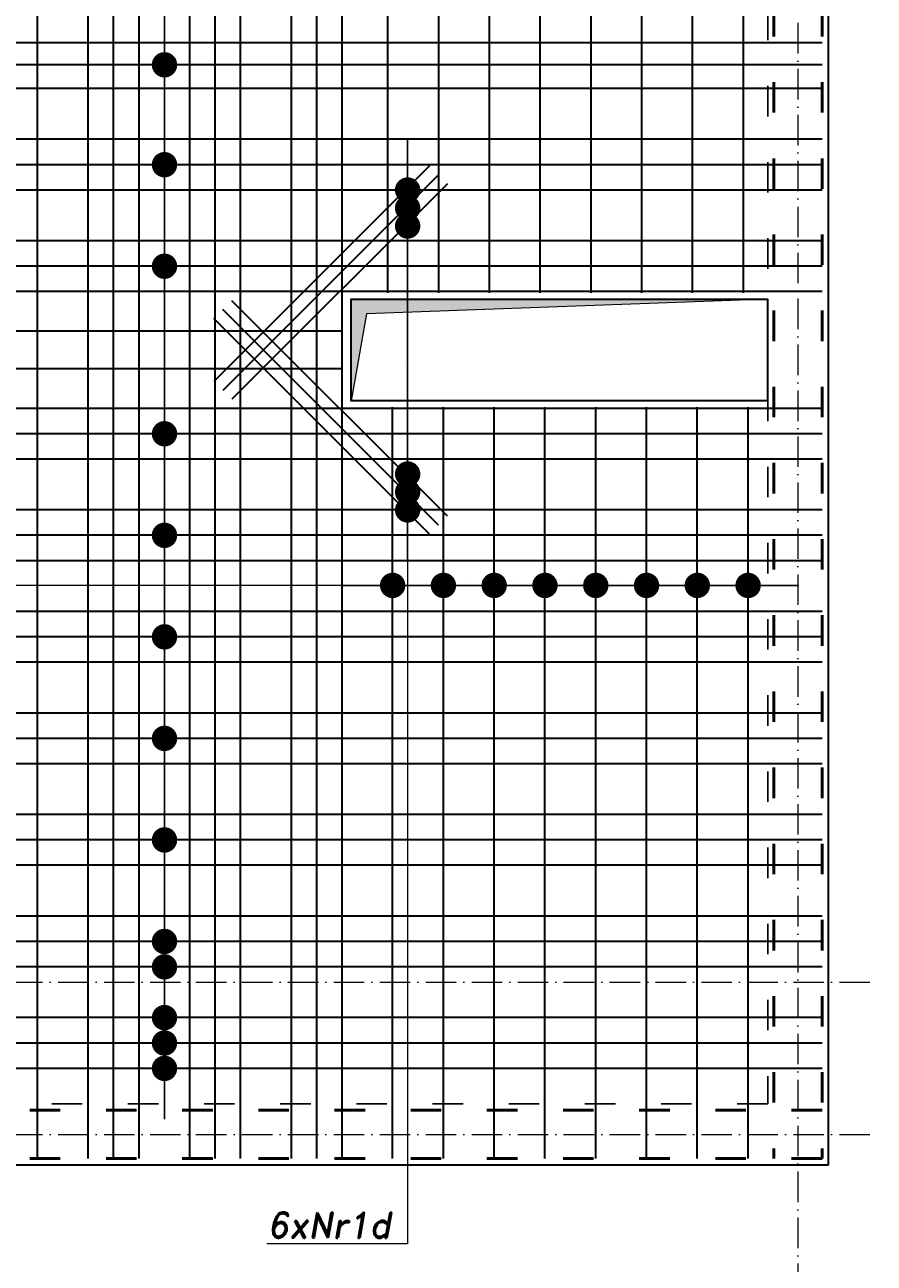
# Model space of a CAD drawing. Header units: millimetres. Extents: x 295948 to 312016, y 6878 to 18016.
# Tile 190 of 252: x 308106 to 308440, y 14013 to 14501. Entities that reach past the tile are written whole.
import ezdxf

# ---------------------------------------------------------------- set-up
doc = ezdxf.new("R2010")
doc.units = ezdxf.units.MM
doc.linetypes.add('ACAD_ISO03W100', pattern=[30, 12, -18])
doc.linetypes.add('ACAD_ISO10W100', pattern=[18, 12, -3, 0, -3])
for name, color, linetype, lineweight in [('konstrukcja', 3, 'Continuous', 35), ('konstrukcja wymiary', 1, 'Continuous', 13), ('opisy', 2, 'Continuous', 18), ('osie', 5, 'ACAD_ISO10W100', 13), ('zbrojenie', 4, 'Continuous', 50), ('zbrojenie płyty', 141, 'Continuous', 35)]:
    doc.layers.add(name, color=color, linetype=linetype, lineweight=lineweight)
doc.layers.add('przerywane', color=6, linetype='ACAD_ISO03W100')
doc.styles.add('KONSTRUKCJA', font='romand.shx', dxfattribs={"oblique": 10})
doc.styles.get("Standard").update_dxf_attribs({"font": 'romand.shx', "oblique": 10})
doc.dimstyles.new('150', dxfattribs={"dimtxt": 10, "dimasz": 7, "dimexe": 1.25, "dimexo": 0.625, "dimgap": 3, "dimtad": 1, "dimdec": 0, "dimrnd": 0.5, "dimtxsty": 'KONSTRUKCJA', "dimblk": 'ARCHTICK', "dimcen": 2.5, "dimadec": 0, "dimazin": 0, "dimtfac": 1, "dimtdec": 0, "dimtix": 1, "dimtmove": 0, "dimatfit": 3, "dimfxl": 4, "dimfxlon": 1, "dimarcsym": 0})
doc.dimstyles.new('kropki', dxfattribs={"dimtxt": 0.001, "dimasz": 10, "dimexe": 1.25, "dimexo": 0.625, "dimgap": 1, "dimtad": 1, "dimtxsty": 'Standard', "dimblk": 'DOT', "dimcen": 2.5, "dimadec": 0, "dimazin": 0, "dimtfac": 1, "dimtmove": 0, "dimatfit": 3, "dimfxl": 1, "dimfxlon": 1, "dimarcsym": 0})

# ---------------------------------------------------------------- blocks, each defined once
blk = doc.blocks.new('_ArchTick')
at = {"color": 0, "linetype": 'ByBlock', "lineweight": 13, "const_width": 0.15}
blk.add_lwpolyline([(-0.5, -0.5), (0.5, 0.5)], dxfattribs=at)
blk = doc.blocks.new('*D898')
at = {"layer": 'Defpoints', "color": 0, "transparency": 16777216}
for p in [(308398.44, 15501.22), (308234.44, 14393.22), (308398.44, 14393.22)]:
    blk.add_point(p, dxfattribs=at)
at = {"layer": 'konstrukcja wymiary', "color": 0, "lineweight": -2, "transparency": 16777216}
for p, q in [((308234.44, 15497.22), (308234.44, 15502.47)), ((308234.44, 15501.22), (308398.44, 15501.22)), ((308398.44, 15497.22), (308398.44, 15502.47))]:
    blk.add_line(p, q, dxfattribs=at)
at = {"layer": 'konstrukcja wymiary', "color": 0, "lineweight": -2, "transparency": 16777216, "xscale": 7, "yscale": 7, "zscale": 7, "rotation": 180}
blk.add_blockref('_ArchTick', (308234.44, 15501.22), dxfattribs=at)
at = {"layer": 'konstrukcja wymiary', "color": 0, "lineweight": -2, "transparency": 16777216, "xscale": 7, "yscale": 7, "zscale": 7}
blk.add_blockref('_ArchTick', (308398.44, 15501.22), dxfattribs=at)
at = {"layer": 'konstrukcja wymiary', "color": 0, "transparency": 16777216, "insert": (308316.44, 15509.22), "char_height": 10, "attachment_point": 5, "style": 'KONSTRUKCJA'}
blk.add_mtext('164', dxfattribs=at)
blk = doc.blocks.new('*D899')
at = {"layer": 'Defpoints', "color": 0, "transparency": 16777216}
for p in [(308422.44, 15501.22), (308422.44, 15291.22), (308398.44, 14393.22)]:
    blk.add_point(p, dxfattribs=at)
at = {"layer": 'konstrukcja wymiary', "color": 0, "lineweight": -2, "transparency": 16777216}
for p, q in [((308398.44, 15497.22), (308398.44, 15502.47)), ((308398.44, 15501.22), (308422.44, 15501.22)), ((308422.44, 15497.22), (308422.44, 15502.47))]:
    blk.add_line(p, q, dxfattribs=at)
at = {"layer": 'konstrukcja wymiary', "color": 0, "lineweight": -2, "transparency": 16777216, "xscale": 7, "yscale": 7, "zscale": 7, "rotation": 180}
blk.add_blockref('_ArchTick', (308398.44, 15501.22), dxfattribs=at)
at = {"layer": 'konstrukcja wymiary', "color": 0, "lineweight": -2, "transparency": 16777216, "xscale": 7, "yscale": 7, "zscale": 7}
blk.add_blockref('_ArchTick', (308422.44, 15501.22), dxfattribs=at)
at = {"layer": 'konstrukcja wymiary', "color": 0, "transparency": 16777216, "insert": (308410.44, 15509.22), "char_height": 10, "attachment_point": 5, "style": 'KONSTRUKCJA'}
blk.add_mtext('24', dxfattribs=at)
blk = doc.blocks.new('*D885')
at = {"layer": 'Defpoints', "color": 0, "transparency": 16777216}
for p in [(307778.44, 14112.22), (308422.44, 14052.22), (308422.44, 13992.22)]:
    blk.add_point(p, dxfattribs=at)
at = {"layer": 'konstrukcja wymiary', "color": 0, "lineweight": -2, "transparency": 16777216}
for p, q in [((307778.44, 13996.22), (307778.44, 13990.97)), ((308422.44, 13996.22), (308422.44, 13990.97)), ((307778.44, 13992.22), (308422.44, 13992.22))]:
    blk.add_line(p, q, dxfattribs=at)
at = {"layer": 'konstrukcja wymiary', "color": 0, "lineweight": -2, "transparency": 16777216, "xscale": 7, "yscale": 7, "zscale": 7, "rotation": 180}
blk.add_blockref('_ArchTick', (307778.44, 13992.22), dxfattribs=at)
at = {"layer": 'konstrukcja wymiary', "color": 0, "lineweight": -2, "transparency": 16777216, "xscale": 7, "yscale": 7, "zscale": 7}
blk.add_blockref('_ArchTick', (308422.44, 13992.22), dxfattribs=at)
at = {"layer": 'konstrukcja wymiary', "color": 0, "transparency": 16777216, "insert": (308100.44, 14000.22), "char_height": 10, "attachment_point": 5, "style": 'KONSTRUKCJA'}
blk.add_mtext('644', dxfattribs=at)
blk = doc.blocks.new('_Dot')
at = {"color": 0, "linetype": 'ByBlock', "lineweight": -2}
blk.add_line((-0.5, 0), (-1, 0), dxfattribs=at)
at = {"color": 0, "linetype": 'ByBlock', "const_width": 0.5}
blk.add_lwpolyline([(-0.25, 0, 1), (0.25, 0, 1)], format="xyb", close=True, dxfattribs=at)
blk = doc.blocks.new('*D1037')
at = {"layer": 'Defpoints', "color": 0, "transparency": 16777216}
for p in [(308150.94, 14533.96), (308150.94, 14485.57), (308160.97, 14485.57)]:
    blk.add_point(p, dxfattribs=at)
at = {"layer": 'konstrukcja wymiary', "color": 0, "lineweight": -2, "transparency": 16777216}
for p, q in [((308159.97, 14533.96), (308162.22, 14533.96)), ((308160.97, 14523.96), (308160.97, 14495.57)), ((308159.97, 14485.57), (308162.22, 14485.57))]:
    blk.add_line(p, q, dxfattribs=at)
at = {"layer": 'konstrukcja wymiary', "color": 0, "lineweight": -2, "transparency": 16777216, "xscale": 10, "yscale": 10, "zscale": 10}
for p, rotation in [((308160.97, 14533.96), 90), ((308160.97, 14485.57), 270)]:
    blk.add_blockref('_Dot', p, dxfattribs=dict(at, rotation=rotation))
at = {"layer": 'konstrukcja wymiary', "color": 0, "transparency": 16777216, "insert": (308159.97, 14509.77), "char_height": 0.001, "attachment_point": 5, "rotation": 90}
blk.add_mtext('48,39', dxfattribs=at)
blk = doc.blocks.new('*D1038')
at = {"layer": 'Defpoints', "color": 0, "transparency": 16777216}
for p in [(308150.94, 14485.57), (308150.94, 14446.22), (308160.97, 14446.22)]:
    blk.add_point(p, dxfattribs=at)
at = {"layer": 'konstrukcja wymiary', "color": 0, "lineweight": -2, "transparency": 16777216}
for p, q in [((308159.97, 14485.57), (308162.22, 14485.57)), ((308160.97, 14475.57), (308160.97, 14456.22)), ((308159.97, 14446.22), (308162.22, 14446.22))]:
    blk.add_line(p, q, dxfattribs=at)
at = {"layer": 'konstrukcja wymiary', "color": 0, "lineweight": -2, "transparency": 16777216, "xscale": 10, "yscale": 10, "zscale": 10}
for p, rotation in [((308160.97, 14485.57), 90), ((308160.97, 14446.22), 270)]:
    blk.add_blockref('_Dot', p, dxfattribs=dict(at, rotation=rotation))
at = {"layer": 'konstrukcja wymiary', "color": 0, "transparency": 16777216, "insert": (308159.97, 14465.9), "char_height": 0.001, "attachment_point": 5, "rotation": 90}
blk.add_mtext('39,35', dxfattribs=at)
blk = doc.blocks.new('*D1026')
at = {"layer": 'Defpoints', "color": 0, "transparency": 16777216}
for p in [(308150.94, 14446.22), (308150.94, 14406.22), (308160.97, 14406.22)]:
    blk.add_point(p, dxfattribs=at)
at = {"layer": 'konstrukcja wymiary', "color": 0, "lineweight": -2, "transparency": 16777216}
for p, q in [((308159.97, 14446.22), (308162.22, 14446.22)), ((308160.97, 14436.22), (308160.97, 14416.22)), ((308159.97, 14406.22), (308162.22, 14406.22))]:
    blk.add_line(p, q, dxfattribs=at)
at = {"layer": 'konstrukcja wymiary', "color": 0, "lineweight": -2, "transparency": 16777216, "xscale": 10, "yscale": 10, "zscale": 10}
for p, rotation in [((308160.97, 14446.22), 90), ((308160.97, 14406.22), 270)]:
    blk.add_blockref('_Dot', p, dxfattribs=dict(at, rotation=rotation))
at = {"layer": 'konstrukcja wymiary', "color": 0, "transparency": 16777216, "insert": (308159.97, 14426.22), "char_height": 0.001, "attachment_point": 5, "rotation": 90}
blk.add_mtext('40', dxfattribs=at)
blk = doc.blocks.new('*D1027')
at = {"layer": 'Defpoints', "color": 0, "transparency": 16777216}
for p in [(308150.94, 14406.22), (308150.94, 14340.22), (308160.97, 14340.22)]:
    blk.add_point(p, dxfattribs=at)
at = {"layer": 'konstrukcja wymiary', "color": 0, "lineweight": -2, "transparency": 16777216}
for p, q in [((308159.97, 14406.22), (308162.22, 14406.22)), ((308160.97, 14396.22), (308160.97, 14350.22)), ((308159.97, 14340.22), (308162.22, 14340.22))]:
    blk.add_line(p, q, dxfattribs=at)
at = {"layer": 'konstrukcja wymiary', "color": 0, "lineweight": -2, "transparency": 16777216, "xscale": 10, "yscale": 10, "zscale": 10}
for p, rotation in [((308160.97, 14406.22), 90), ((308160.97, 14340.22), 270)]:
    blk.add_blockref('_Dot', p, dxfattribs=dict(at, rotation=rotation))
at = {"layer": 'konstrukcja wymiary', "color": 0, "transparency": 16777216, "insert": (308159.97, 14373.22), "char_height": 0.001, "attachment_point": 5, "rotation": 90}
blk.add_mtext('66', dxfattribs=at)
blk = doc.blocks.new('*D1028')
at = {"layer": 'Defpoints', "color": 0, "transparency": 16777216}
for p in [(308150.94, 14340.22), (308150.94, 14300.22), (308160.97, 14300.22)]:
    blk.add_point(p, dxfattribs=at)
at = {"layer": 'konstrukcja wymiary', "color": 0, "lineweight": -2, "transparency": 16777216}
for p, q in [((308159.97, 14340.22), (308162.22, 14340.22)), ((308160.97, 14330.22), (308160.97, 14310.22)), ((308159.97, 14300.22), (308162.22, 14300.22))]:
    blk.add_line(p, q, dxfattribs=at)
at = {"layer": 'konstrukcja wymiary', "color": 0, "lineweight": -2, "transparency": 16777216, "xscale": 10, "yscale": 10, "zscale": 10}
for p, rotation in [((308160.97, 14340.22), 90), ((308160.97, 14300.22), 270)]:
    blk.add_blockref('_Dot', p, dxfattribs=dict(at, rotation=rotation))
at = {"layer": 'konstrukcja wymiary', "color": 0, "transparency": 16777216, "insert": (308159.97, 14320.22), "char_height": 0.001, "attachment_point": 5, "rotation": 90}
blk.add_mtext('40', dxfattribs=at)
blk = doc.blocks.new('*D1029')
at = {"layer": 'Defpoints', "color": 0, "transparency": 16777216}
for p in [(308150.94, 14300.22), (308150.94, 14260.22), (308160.97, 14260.22)]:
    blk.add_point(p, dxfattribs=at)
at = {"layer": 'konstrukcja wymiary', "color": 0, "lineweight": -2, "transparency": 16777216}
for p, q in [((308159.97, 14300.22), (308162.22, 14300.22)), ((308160.97, 14290.22), (308160.97, 14270.22)), ((308159.97, 14260.22), (308162.22, 14260.22))]:
    blk.add_line(p, q, dxfattribs=at)
at = {"layer": 'konstrukcja wymiary', "color": 0, "lineweight": -2, "transparency": 16777216, "xscale": 10, "yscale": 10, "zscale": 10}
for p, rotation in [((308160.97, 14300.22), 90), ((308160.97, 14260.22), 270)]:
    blk.add_blockref('_Dot', p, dxfattribs=dict(at, rotation=rotation))
at = {"layer": 'konstrukcja wymiary', "color": 0, "transparency": 16777216, "insert": (308159.97, 14280.22), "char_height": 0.001, "attachment_point": 5, "rotation": 90}
blk.add_mtext('40', dxfattribs=at)
blk = doc.blocks.new('*D1030')
at = {"layer": 'Defpoints', "color": 0, "transparency": 16777216}
for p in [(308150.94, 14260.22), (308160.97, 14220.22), (308160.97, 14220.22)]:
    blk.add_point(p, dxfattribs=at)
at = {"layer": 'konstrukcja wymiary', "color": 0, "lineweight": -2, "transparency": 16777216}
for p, q in [((308159.97, 14260.22), (308162.22, 14260.22)), ((308160.97, 14250.22), (308160.97, 14230.22)), ((308160.97, 14220.22), (308162.22, 14220.22))]:
    blk.add_line(p, q, dxfattribs=at)
at = {"layer": 'konstrukcja wymiary', "color": 0, "lineweight": -2, "transparency": 16777216, "xscale": 10, "yscale": 10, "zscale": 10}
for p, rotation in [((308160.97, 14260.22), 90), ((308160.97, 14220.22), 270)]:
    blk.add_blockref('_Dot', p, dxfattribs=dict(at, rotation=rotation))
at = {"layer": 'konstrukcja wymiary', "color": 0, "transparency": 16777216, "insert": (308159.97, 14240.22), "char_height": 0.001, "attachment_point": 5, "rotation": 90}
blk.add_mtext('40', dxfattribs=at)
blk = doc.blocks.new('*D1047')
at = {"layer": 'Defpoints', "color": 0, "transparency": 16777216}
for p in [(308160.97, 14220.22), (308150.94, 14180.22), (308160.97, 14180.22)]:
    blk.add_point(p, dxfattribs=at)
at = {"layer": 'konstrukcja wymiary', "color": 0, "lineweight": -2, "transparency": 16777216}
for p, q in [((308160.97, 14220.22), (308162.22, 14220.22)), ((308160.97, 14210.22), (308160.97, 14190.22)), ((308159.97, 14180.22), (308162.22, 14180.22))]:
    blk.add_line(p, q, dxfattribs=at)
at = {"layer": 'konstrukcja wymiary', "color": 0, "lineweight": -2, "transparency": 16777216, "xscale": 10, "yscale": 10, "zscale": 10}
for p, rotation in [((308160.97, 14220.22), 90), ((308160.97, 14180.22), 270)]:
    blk.add_blockref('_Dot', p, dxfattribs=dict(at, rotation=rotation))
at = {"layer": 'konstrukcja wymiary', "color": 0, "transparency": 16777216, "insert": (308159.97, 14200.22), "char_height": 0.001, "attachment_point": 5, "rotation": 90}
blk.add_mtext('40', dxfattribs=at)
blk = doc.blocks.new('*D1048')
at = {"layer": 'Defpoints', "color": 0, "transparency": 16777216}
for p in [(308150.94, 14180.22), (308150.94, 14140.22), (308160.97, 14140.22)]:
    blk.add_point(p, dxfattribs=at)
at = {"layer": 'konstrukcja wymiary', "color": 0, "lineweight": -2, "transparency": 16777216}
for p, q in [((308159.97, 14180.22), (308162.22, 14180.22)), ((308160.97, 14170.22), (308160.97, 14150.22)), ((308159.97, 14140.22), (308162.22, 14140.22))]:
    blk.add_line(p, q, dxfattribs=at)
at = {"layer": 'konstrukcja wymiary', "color": 0, "lineweight": -2, "transparency": 16777216, "xscale": 10, "yscale": 10, "zscale": 10}
for p, rotation in [((308160.97, 14180.22), 90), ((308160.97, 14140.22), 270)]:
    blk.add_blockref('_Dot', p, dxfattribs=dict(at, rotation=rotation))
at = {"layer": 'konstrukcja wymiary', "color": 0, "transparency": 16777216, "insert": (308159.97, 14160.22), "char_height": 0.001, "attachment_point": 5, "rotation": 90}
blk.add_mtext('40', dxfattribs=at)
blk = doc.blocks.new('*D1049')
at = {"layer": 'Defpoints', "color": 0, "transparency": 16777216}
for p in [(308150.94, 14140.22), (308150.94, 14130.22), (308160.97, 14130.22)]:
    blk.add_point(p, dxfattribs=at)
at = {"layer": 'konstrukcja wymiary', "color": 0, "lineweight": -2, "transparency": 16777216}
for p, q in [((308160.97, 14150.22), (308160.97, 14160.22)), ((308159.97, 14140.22), (308162.22, 14140.22)), ((308160.97, 14140.22), (308160.97, 14130.22)), ((308159.97, 14130.22), (308162.22, 14130.22)), ((308160.97, 14120.22), (308160.97, 14110.22))]:
    blk.add_line(p, q, dxfattribs=at)
at = {"layer": 'konstrukcja wymiary', "color": 0, "lineweight": -2, "transparency": 16777216, "xscale": 10, "yscale": 10, "zscale": 10}
for p, rotation in [((308160.97, 14140.22), 270), ((308160.97, 14130.22), 90)]:
    blk.add_blockref('_Dot', p, dxfattribs=dict(at, rotation=rotation))
at = {"layer": 'konstrukcja wymiary', "color": 0, "transparency": 16777216, "insert": (308159.97, 14135.22), "char_height": 0.001, "attachment_point": 5, "rotation": 90}
blk.add_mtext('10', dxfattribs=at)
blk = doc.blocks.new('*D1050')
at = {"layer": 'Defpoints', "color": 0, "transparency": 16777216}
for p in [(308150.94, 14130.22), (308150.94, 14110.22), (308160.97, 14110.22)]:
    blk.add_point(p, dxfattribs=at)
at = {"layer": 'konstrukcja wymiary', "color": 0, "lineweight": -2, "transparency": 16777216}
for p, q in [((308160.97, 14140.22), (308160.97, 14150.22)), ((308159.97, 14130.22), (308162.22, 14130.22)), ((308160.97, 14130.22), (308160.97, 14110.22)), ((308159.97, 14110.22), (308162.22, 14110.22)), ((308160.97, 14100.22), (308160.97, 14090.22))]:
    blk.add_line(p, q, dxfattribs=at)
at = {"layer": 'konstrukcja wymiary', "color": 0, "lineweight": -2, "transparency": 16777216, "xscale": 10, "yscale": 10, "zscale": 10}
for p, rotation in [((308160.97, 14130.22), 270), ((308160.97, 14110.22), 90)]:
    blk.add_blockref('_Dot', p, dxfattribs=dict(at, rotation=rotation))
at = {"layer": 'konstrukcja wymiary', "color": 0, "transparency": 16777216, "insert": (308159.97, 14120.22), "char_height": 0.001, "attachment_point": 5, "rotation": 90}
blk.add_mtext('20', dxfattribs=at)
blk = doc.blocks.new('*D1051')
at = {"layer": 'Defpoints', "color": 0, "transparency": 16777216}
for p in [(308150.94, 14110.22), (308150.94, 14100.22), (308160.97, 14100.22)]:
    blk.add_point(p, dxfattribs=at)
at = {"layer": 'konstrukcja wymiary', "color": 0, "lineweight": -2, "transparency": 16777216}
for p, q in [((308160.97, 14120.22), (308160.97, 14130.22)), ((308159.97, 14110.22), (308162.22, 14110.22)), ((308160.97, 14110.22), (308160.97, 14100.22)), ((308159.97, 14100.22), (308162.22, 14100.22)), ((308160.97, 14090.22), (308160.97, 14080.22))]:
    blk.add_line(p, q, dxfattribs=at)
at = {"layer": 'konstrukcja wymiary', "color": 0, "lineweight": -2, "transparency": 16777216, "xscale": 10, "yscale": 10, "zscale": 10}
for p, rotation in [((308160.97, 14110.22), 270), ((308160.97, 14100.22), 90)]:
    blk.add_blockref('_Dot', p, dxfattribs=dict(at, rotation=rotation))
at = {"layer": 'konstrukcja wymiary', "color": 0, "transparency": 16777216, "insert": (308159.97, 14105.22), "char_height": 0.001, "attachment_point": 5, "rotation": 90}
blk.add_mtext('10', dxfattribs=at)
blk = doc.blocks.new('*D1039')
at = {"layer": 'Defpoints', "color": 0, "transparency": 16777216}
for p in [(308150.94, 14100.22), (308150.94, 14090.22), (308160.97, 14090.22)]:
    blk.add_point(p, dxfattribs=at)
at = {"layer": 'konstrukcja wymiary', "color": 0, "lineweight": -2, "transparency": 16777216}
for p, q in [((308160.97, 14110.22), (308160.97, 14120.22)), ((308159.97, 14100.22), (308162.22, 14100.22)), ((308160.97, 14100.22), (308160.97, 14090.22)), ((308159.97, 14090.22), (308162.22, 14090.22)), ((308160.97, 14080.22), (308160.97, 14070.22))]:
    blk.add_line(p, q, dxfattribs=at)
at = {"layer": 'konstrukcja wymiary', "color": 0, "lineweight": -2, "transparency": 16777216, "xscale": 10, "yscale": 10, "zscale": 10}
for p, rotation in [((308160.97, 14100.22), 270), ((308160.97, 14090.22), 90)]:
    blk.add_blockref('_Dot', p, dxfattribs=dict(at, rotation=rotation))
at = {"layer": 'konstrukcja wymiary', "color": 0, "transparency": 16777216, "insert": (308159.97, 14095.22), "char_height": 0.001, "attachment_point": 5, "rotation": 90}
blk.add_mtext('10', dxfattribs=at)
blk = doc.blocks.new('*D795')
at = {"layer": 'Defpoints', "color": 0, "transparency": 16777216}
for p in [(308250.82, 14290.22), (308270.82, 14290.22), (308270.82, 14280.49)]:
    blk.add_point(p, dxfattribs=at)
at = {"layer": 'konstrukcja wymiary', "color": 0, "lineweight": -2, "transparency": 16777216}
for p, q in [((308240.82, 14280.49), (308230.82, 14280.49)), ((308250.82, 14281.49), (308250.82, 14279.24)), ((308250.82, 14280.49), (308270.82, 14280.49)), ((308270.82, 14281.49), (308270.82, 14279.24)), ((308280.82, 14280.49), (308290.82, 14280.49))]:
    blk.add_line(p, q, dxfattribs=at)
at = {"layer": 'konstrukcja wymiary', "color": 0, "lineweight": -2, "transparency": 16777216, "xscale": 10, "yscale": 10, "zscale": 10}
blk.add_blockref('_Dot', (308250.82, 14280.49), dxfattribs=at)
at = {"layer": 'konstrukcja wymiary', "color": 0, "lineweight": -2, "transparency": 16777216, "xscale": 10, "yscale": 10, "zscale": 10, "rotation": 180}
blk.add_blockref('_Dot', (308270.82, 14280.49), dxfattribs=at)
at = {"layer": 'konstrukcja wymiary', "color": 0, "transparency": 16777216, "insert": (308260.82, 14281.49), "char_height": 0.001, "attachment_point": 5}
blk.add_mtext('20', dxfattribs=at)
blk = doc.blocks.new('*D796')
at = {"layer": 'Defpoints', "color": 0, "transparency": 16777216}
for p in [(308270.82, 14290.22), (308290.82, 14290.22), (308290.82, 14280.49)]:
    blk.add_point(p, dxfattribs=at)
at = {"layer": 'konstrukcja wymiary', "color": 0, "lineweight": -2, "transparency": 16777216}
for p, q in [((308260.82, 14280.49), (308250.82, 14280.49)), ((308270.82, 14281.49), (308270.82, 14279.24)), ((308270.82, 14280.49), (308290.82, 14280.49)), ((308290.82, 14281.49), (308290.82, 14279.24)), ((308300.82, 14280.49), (308310.82, 14280.49))]:
    blk.add_line(p, q, dxfattribs=at)
at = {"layer": 'konstrukcja wymiary', "color": 0, "lineweight": -2, "transparency": 16777216, "xscale": 10, "yscale": 10, "zscale": 10}
blk.add_blockref('_Dot', (308270.82, 14280.49), dxfattribs=at)
at = {"layer": 'konstrukcja wymiary', "color": 0, "lineweight": -2, "transparency": 16777216, "xscale": 10, "yscale": 10, "zscale": 10, "rotation": 180}
blk.add_blockref('_Dot', (308290.82, 14280.49), dxfattribs=at)
at = {"layer": 'konstrukcja wymiary', "color": 0, "transparency": 16777216, "insert": (308280.82, 14281.49), "char_height": 0.001, "attachment_point": 5}
blk.add_mtext('20', dxfattribs=at)
blk = doc.blocks.new('*D797')
at = {"layer": 'Defpoints', "color": 0, "transparency": 16777216}
for p in [(308290.82, 14290.22), (308310.82, 14290.22), (308310.82, 14280.49)]:
    blk.add_point(p, dxfattribs=at)
at = {"layer": 'konstrukcja wymiary', "color": 0, "lineweight": -2, "transparency": 16777216}
for p, q in [((308280.82, 14280.49), (308270.82, 14280.49)), ((308290.82, 14281.49), (308290.82, 14279.24)), ((308290.82, 14280.49), (308310.82, 14280.49)), ((308310.82, 14281.49), (308310.82, 14279.24)), ((308320.82, 14280.49), (308330.82, 14280.49))]:
    blk.add_line(p, q, dxfattribs=at)
at = {"layer": 'konstrukcja wymiary', "color": 0, "lineweight": -2, "transparency": 16777216, "xscale": 10, "yscale": 10, "zscale": 10}
blk.add_blockref('_Dot', (308290.82, 14280.49), dxfattribs=at)
at = {"layer": 'konstrukcja wymiary', "color": 0, "lineweight": -2, "transparency": 16777216, "xscale": 10, "yscale": 10, "zscale": 10, "rotation": 180}
blk.add_blockref('_Dot', (308310.82, 14280.49), dxfattribs=at)
at = {"layer": 'konstrukcja wymiary', "color": 0, "transparency": 16777216, "insert": (308300.82, 14281.49), "char_height": 0.001, "attachment_point": 5}
blk.add_mtext('20', dxfattribs=at)
blk = doc.blocks.new('*D798')
at = {"layer": 'Defpoints', "color": 0, "transparency": 16777216}
for p in [(308310.82, 14290.22), (308330.82, 14290.22), (308330.82, 14280.49)]:
    blk.add_point(p, dxfattribs=at)
at = {"layer": 'konstrukcja wymiary', "color": 0, "lineweight": -2, "transparency": 16777216}
for p, q in [((308300.82, 14280.49), (308290.82, 14280.49)), ((308310.82, 14281.49), (308310.82, 14279.24)), ((308310.82, 14280.49), (308330.82, 14280.49)), ((308330.82, 14281.49), (308330.82, 14279.24)), ((308340.82, 14280.49), (308350.82, 14280.49))]:
    blk.add_line(p, q, dxfattribs=at)
at = {"layer": 'konstrukcja wymiary', "color": 0, "lineweight": -2, "transparency": 16777216, "xscale": 10, "yscale": 10, "zscale": 10}
blk.add_blockref('_Dot', (308310.82, 14280.49), dxfattribs=at)
at = {"layer": 'konstrukcja wymiary', "color": 0, "lineweight": -2, "transparency": 16777216, "xscale": 10, "yscale": 10, "zscale": 10, "rotation": 180}
blk.add_blockref('_Dot', (308330.82, 14280.49), dxfattribs=at)
at = {"layer": 'konstrukcja wymiary', "color": 0, "transparency": 16777216, "insert": (308320.82, 14281.49), "char_height": 0.001, "attachment_point": 5}
blk.add_mtext('20', dxfattribs=at)
blk = doc.blocks.new('*D799')
at = {"layer": 'Defpoints', "color": 0, "transparency": 16777216}
for p in [(308330.82, 14290.22), (308350.82, 14290.22), (308350.82, 14280.49)]:
    blk.add_point(p, dxfattribs=at)
at = {"layer": 'konstrukcja wymiary', "color": 0, "lineweight": -2, "transparency": 16777216}
for p, q in [((308320.82, 14280.49), (308310.82, 14280.49)), ((308330.82, 14281.49), (308330.82, 14279.24)), ((308330.82, 14280.49), (308350.82, 14280.49)), ((308350.82, 14281.49), (308350.82, 14279.24)), ((308360.82, 14280.49), (308370.82, 14280.49))]:
    blk.add_line(p, q, dxfattribs=at)
at = {"layer": 'konstrukcja wymiary', "color": 0, "lineweight": -2, "transparency": 16777216, "xscale": 10, "yscale": 10, "zscale": 10}
blk.add_blockref('_Dot', (308330.82, 14280.49), dxfattribs=at)
at = {"layer": 'konstrukcja wymiary', "color": 0, "lineweight": -2, "transparency": 16777216, "xscale": 10, "yscale": 10, "zscale": 10, "rotation": 180}
blk.add_blockref('_Dot', (308350.82, 14280.49), dxfattribs=at)
at = {"layer": 'konstrukcja wymiary', "color": 0, "transparency": 16777216, "insert": (308340.82, 14281.49), "char_height": 0.001, "attachment_point": 5}
blk.add_mtext('20', dxfattribs=at)
blk = doc.blocks.new('*D800')
at = {"layer": 'Defpoints', "color": 0, "transparency": 16777216}
for p in [(308350.82, 14290.22), (308370.82, 14290.22), (308370.82, 14280.49)]:
    blk.add_point(p, dxfattribs=at)
at = {"layer": 'konstrukcja wymiary', "color": 0, "lineweight": -2, "transparency": 16777216}
for p, q in [((308340.82, 14280.49), (308330.82, 14280.49)), ((308350.82, 14281.49), (308350.82, 14279.24)), ((308350.82, 14280.49), (308370.82, 14280.49)), ((308370.82, 14281.49), (308370.82, 14279.24)), ((308380.82, 14280.49), (308390.82, 14280.49))]:
    blk.add_line(p, q, dxfattribs=at)
at = {"layer": 'konstrukcja wymiary', "color": 0, "lineweight": -2, "transparency": 16777216, "xscale": 10, "yscale": 10, "zscale": 10}
blk.add_blockref('_Dot', (308350.82, 14280.49), dxfattribs=at)
at = {"layer": 'konstrukcja wymiary', "color": 0, "lineweight": -2, "transparency": 16777216, "xscale": 10, "yscale": 10, "zscale": 10, "rotation": 180}
blk.add_blockref('_Dot', (308370.82, 14280.49), dxfattribs=at)
at = {"layer": 'konstrukcja wymiary', "color": 0, "transparency": 16777216, "insert": (308360.82, 14281.49), "char_height": 0.001, "attachment_point": 5}
blk.add_mtext('20', dxfattribs=at)
blk = doc.blocks.new('*D801')
at = {"layer": 'Defpoints', "color": 0, "transparency": 16777216}
for p in [(308370.82, 14290.22), (308390.82, 14290.22), (308390.82, 14280.49)]:
    blk.add_point(p, dxfattribs=at)
at = {"layer": 'konstrukcja wymiary', "color": 0, "lineweight": -2, "transparency": 16777216}
for p, q in [((308360.82, 14280.49), (308350.82, 14280.49)), ((308370.82, 14281.49), (308370.82, 14279.24)), ((308370.82, 14280.49), (308390.82, 14280.49)), ((308390.82, 14281.49), (308390.82, 14279.24)), ((308400.82, 14280.49), (308410.82, 14280.49))]:
    blk.add_line(p, q, dxfattribs=at)
at = {"layer": 'konstrukcja wymiary', "color": 0, "lineweight": -2, "transparency": 16777216, "xscale": 10, "yscale": 10, "zscale": 10}
blk.add_blockref('_Dot', (308370.82, 14280.49), dxfattribs=at)
at = {"layer": 'konstrukcja wymiary', "color": 0, "lineweight": -2, "transparency": 16777216, "xscale": 10, "yscale": 10, "zscale": 10, "rotation": 180}
blk.add_blockref('_Dot', (308390.82, 14280.49), dxfattribs=at)
at = {"layer": 'konstrukcja wymiary', "color": 0, "transparency": 16777216, "insert": (308380.82, 14281.49), "char_height": 0.001, "attachment_point": 5}
blk.add_mtext('20', dxfattribs=at)
blk = doc.blocks.new('*D1734')
at = {"layer": 'Defpoints', "color": 0, "transparency": 16777216}
for p in [(308234.44, 15501.22), (307678.44, 15013.32), (308234.44, 14393.22)]:
    blk.add_point(p, dxfattribs=at)
at = {"layer": 'konstrukcja wymiary', "color": 0, "lineweight": -2, "transparency": 16777216}
for p, q in [((307678.44, 15497.22), (307678.44, 15502.47)), ((307678.44, 15501.22), (308234.44, 15501.22)), ((308234.44, 15497.22), (308234.44, 15502.47))]:
    blk.add_line(p, q, dxfattribs=at)
at = {"layer": 'konstrukcja wymiary', "color": 0, "lineweight": -2, "transparency": 16777216, "xscale": 7, "yscale": 7, "zscale": 7, "rotation": 180}
blk.add_blockref('_ArchTick', (307678.44, 15501.22), dxfattribs=at)
at = {"layer": 'konstrukcja wymiary', "color": 0, "lineweight": -2, "transparency": 16777216, "xscale": 7, "yscale": 7, "zscale": 7}
blk.add_blockref('_ArchTick', (308234.44, 15501.22), dxfattribs=at)
at = {"layer": 'konstrukcja wymiary', "color": 0, "transparency": 16777216, "insert": (307956.44, 15509.22), "char_height": 10, "attachment_point": 5, "style": 'KONSTRUKCJA'}
blk.add_mtext('556', dxfattribs=at)
blk = doc.blocks.new('*D1746')
at = {"layer": 'Defpoints', "color": 0, "transparency": 16777216}
for p in [(308256.73, 14436.22), (308256.73, 14429.15), (308256.73, 14429.15)]:
    blk.add_point(p, dxfattribs=at)
at = {"layer": 'konstrukcja wymiary', "color": 0, "lineweight": -2, "transparency": 16777216}
for p, q in [((308256.73, 14446.22), (308256.73, 14456.22)), ((308256.73, 14436.22), (308257.98, 14436.22)), ((308256.73, 14436.22), (308256.73, 14429.15)), ((308256.73, 14429.15), (308257.98, 14429.15)), ((308256.73, 14419.15), (308256.73, 14409.15))]:
    blk.add_line(p, q, dxfattribs=at)
at = {"layer": 'konstrukcja wymiary', "color": 0, "lineweight": -2, "transparency": 16777216, "xscale": 10, "yscale": 10, "zscale": 10}
for p, rotation in [((308256.73, 14436.22), 270), ((308256.73, 14429.15), 90)]:
    blk.add_blockref('_Dot', p, dxfattribs=dict(at, rotation=rotation))
at = {"layer": 'konstrukcja wymiary', "color": 0, "transparency": 16777216, "insert": (308255.72, 14432.69), "char_height": 0.001, "attachment_point": 5, "rotation": 90}
blk.add_mtext('7,07', dxfattribs=at)
blk = doc.blocks.new('*D1744')
at = {"layer": 'Defpoints', "color": 0, "transparency": 16777216}
for p in [(308256.73, 14429.15), (308256.73, 14422.08), (308256.73, 14422.08)]:
    blk.add_point(p, dxfattribs=at)
at = {"layer": 'konstrukcja wymiary', "color": 0, "lineweight": -2, "transparency": 16777216}
for p, q in [((308256.73, 14439.15), (308256.73, 14449.15)), ((308256.73, 14429.15), (308257.98, 14429.15)), ((308256.73, 14429.15), (308256.73, 14422.08)), ((308256.73, 14422.08), (308257.98, 14422.08)), ((308256.73, 14412.08), (308256.73, 14402.08))]:
    blk.add_line(p, q, dxfattribs=at)
at = {"layer": 'konstrukcja wymiary', "color": 0, "lineweight": -2, "transparency": 16777216, "xscale": 10, "yscale": 10, "zscale": 10}
for p, rotation in [((308256.73, 14429.15), 270), ((308256.73, 14422.08), 90)]:
    blk.add_blockref('_Dot', p, dxfattribs=dict(at, rotation=rotation))
at = {"layer": 'konstrukcja wymiary', "color": 0, "transparency": 16777216, "insert": (308255.72, 14425.62), "char_height": 0.001, "attachment_point": 5, "rotation": 90}
blk.add_mtext('7,07', dxfattribs=at)
blk = doc.blocks.new('*D1747')
at = {"layer": 'Defpoints', "color": 0, "transparency": 16777216}
for p in [(308256.73, 14422.08), (308256.73, 14310.22), (308256.73, 14310.22)]:
    blk.add_point(p, dxfattribs=at)
at = {"layer": 'konstrukcja wymiary', "color": 0, "lineweight": -2, "transparency": 16777216}
for p, q in [((308256.73, 14422.08), (308257.98, 14422.08)), ((308256.73, 14412.08), (308256.73, 14320.22)), ((308256.73, 14310.22), (308257.98, 14310.22))]:
    blk.add_line(p, q, dxfattribs=at)
at = {"layer": 'konstrukcja wymiary', "color": 0, "lineweight": -2, "transparency": 16777216, "xscale": 10, "yscale": 10, "zscale": 10}
for p, rotation in [((308256.73, 14422.08), 90), ((308256.73, 14310.22), 270)]:
    blk.add_blockref('_Dot', p, dxfattribs=dict(at, rotation=rotation))
at = {"layer": 'konstrukcja wymiary', "color": 0, "transparency": 16777216, "insert": (308255.72, 14366.15), "char_height": 0.001, "attachment_point": 5, "rotation": 90}
blk.add_mtext('111,86', dxfattribs=at)
blk = doc.blocks.new('*D1748')
at = {"layer": 'Defpoints', "color": 0, "transparency": 16777216}
for p in [(308256.73, 14317.29), (308256.73, 14317.29), (308256.73, 14310.22)]:
    blk.add_point(p, dxfattribs=at)
at = {"layer": 'konstrukcja wymiary', "color": 0, "lineweight": -2, "transparency": 16777216}
for p, q in [((308256.73, 14327.29), (308256.73, 14337.29)), ((308256.73, 14317.29), (308257.98, 14317.29)), ((308256.73, 14310.22), (308256.73, 14317.29)), ((308256.73, 14310.22), (308257.98, 14310.22)), ((308256.73, 14300.22), (308256.73, 14290.22))]:
    blk.add_line(p, q, dxfattribs=at)
at = {"layer": 'konstrukcja wymiary', "color": 0, "lineweight": -2, "transparency": 16777216, "xscale": 10, "yscale": 10, "zscale": 10}
for p, rotation in [((308256.73, 14317.29), 270), ((308256.73, 14310.22), 90)]:
    blk.add_blockref('_Dot', p, dxfattribs=dict(at, rotation=rotation))
at = {"layer": 'konstrukcja wymiary', "color": 0, "transparency": 16777216, "insert": (308255.72, 14313.76), "char_height": 0.001, "attachment_point": 5, "rotation": 90}
blk.add_mtext('7,07', dxfattribs=at)
blk = doc.blocks.new('*D1745')
at = {"layer": 'Defpoints', "color": 0, "transparency": 16777216}
for p in [(308256.73, 14324.37), (308256.73, 14324.37), (308256.73, 14317.29)]:
    blk.add_point(p, dxfattribs=at)
at = {"layer": 'konstrukcja wymiary', "color": 0, "lineweight": -2, "transparency": 16777216}
for p, q in [((308256.73, 14334.37), (308256.73, 14344.37)), ((308256.73, 14324.37), (308257.98, 14324.37)), ((308256.73, 14317.29), (308256.73, 14324.37)), ((308256.73, 14317.29), (308257.98, 14317.29)), ((308256.73, 14307.29), (308256.73, 14297.29))]:
    blk.add_line(p, q, dxfattribs=at)
at = {"layer": 'konstrukcja wymiary', "color": 0, "lineweight": -2, "transparency": 16777216, "xscale": 10, "yscale": 10, "zscale": 10}
for p, rotation in [((308256.73, 14324.37), 270), ((308256.73, 14317.29), 90)]:
    blk.add_blockref('_Dot', p, dxfattribs=dict(at, rotation=rotation))
at = {"layer": 'konstrukcja wymiary', "color": 0, "transparency": 16777216, "insert": (308255.72, 14320.83), "char_height": 0.001, "attachment_point": 5, "rotation": 90}
blk.add_mtext('7,07', dxfattribs=at)

msp = doc.modelspace()

# ---------------------------------------------------------------- hatches: boundary and pattern name
at = {"layer": 'konstrukcja wymiary'}
h = msp.add_hatch(color=256, dxfattribs=at)
h.dxf.hatch_style = 1
h.paths.add_polyline_path([(308240.508, 14387.455), (308234.44, 14353.224), (308234.44, 14393.224), (308398.44, 14393.224)])

# ---------------------------------------------------------------- linework, layer by layer
at = {"layer": 'konstrukcja'}
for p, q in [((308422.44, 14052.224), (308422.44, 15291.224)), ((307778.44, 14052.224), (308422.44, 14052.224))]:
    msp.add_line(p, q, dxfattribs=at)
msp.add_lwpolyline([(308398.44, 14353.224), (308234.44, 14353.224), (308234.44, 14393.224), (308398.44, 14393.224)], close=True, dxfattribs=at)
at = {"layer": 'konstrukcja wymiary'}
for p, q in [((308256.725, 14302.724), (308256.725, 14021.066)), ((308260.823, 14280.491), (307471.912, 14280.491)), ((308256.725, 14021.066), (308201.277, 14021.066))]:
    msp.add_line(p, q, dxfattribs=at)
msp.add_lwpolyline([(308240.508, 14387.455), (308234.44, 14353.224), (308234.44, 14393.224), (308398.44, 14393.224)], close=True, dxfattribs=at)
at = {"layer": 'osie'}
for p, q in [((308410.44, 15606.148), (308410.44, 13976.332)), ((306435.771, 14124.224), (308440.491, 14124.224)), ((306435.771, 14064.224), (308440.491, 14064.224))]:
    msp.add_line(p, q, dxfattribs=at)
at = {"layer": 'przerywane'}
for p, q in [((308398.556, 14687.224), (308398.556, 14076.224)), ((308398.556, 14076.224), (307802.44, 14076.224))]:
    msp.add_line(p, q, dxfattribs=at)
at = {"layer": 'zbrojenie', "linetype": 'ACAD_ISO03W100'}
for p, q in [((308400.94, 15288.724), (308400.94, 14054.724)), ((308419.94, 15288.724), (308419.94, 14054.724)), ((308419.94, 14073.724), (307780.94, 14073.724)), ((308419.94, 14054.724), (307780.94, 14054.724))]:
    msp.add_line(p, q, dxfattribs=at)
at = {"layer": 'zbrojenie płyty'}
for p, q in [((308248.94, 15288.724), (308248.823, 14395.724)), ((308268.94, 15288.724), (308268.823, 14395.724)), ((308288.94, 15288.724), (308288.823, 14395.724)), ((308308.94, 15288.724), (308308.823, 14395.724)), ((308328.94, 15288.724), (308328.823, 14395.724)), ((308348.94, 15288.724), (308348.823, 14395.724)), ((308368.94, 15288.724), (308368.823, 14395.724)), ((308388.94, 15288.724), (308388.823, 14395.724)), ((308110.94, 14054.724), (308110.94, 14708.724)), ((308130.94, 14054.724), (308130.94, 14708.724)), ((308140.94, 14054.724), (308140.94, 14708.724)), ((308150.94, 14054.724), (308150.94, 14708.724)), ((308170.94, 14054.724), (308170.94, 14708.724)), ((308180.94, 14054.724), (308180.94, 14708.724)), ((308190.94, 14054.724), (308190.94, 14708.724)), ((308210.94, 14054.724), (308210.94, 14708.724)), ((308220.94, 14054.724), (308220.94, 14708.724)), ((308230.94, 14054.724), (308230.94, 14708.724)), ((308419.94, 14494.224), (307548.94, 14494.224)), ((308419.94, 14485.572), (307780.94, 14485.572)), ((308419.94, 14476.224), (307548.94, 14476.224)), ((308419.94, 14456.224), (307548.94, 14456.224)), ((308419.94, 14446.224), (307780.94, 14446.224)), ((308265.295, 14445.721), (308180.442, 14360.868)), ((308268.831, 14442.186), (308183.978, 14357.333)), ((308419.94, 14436.224), (307548.94, 14436.224)), ((308272.366, 14438.65), (308187.513, 14353.797)), ((308419.94, 14416.224), (307548.94, 14416.224)), ((308419.94, 14406.224), (307780.94, 14406.224)), ((308419.94, 14396.224), (307548.94, 14396.224)), ((308272.366, 14307.797), (308187.513, 14392.65)), ((308268.831, 14304.262), (308183.978, 14389.115)), ((308265.295, 14300.726), (308180.442, 14385.579)), ((308231.045, 14380.68), (307548.94, 14380.68)), ((308231.045, 14365.768), (307548.94, 14365.768)), ((308419.94, 14350.224), (307548.94, 14350.224)), ((308250.823, 14054.724), (308250.823, 14350.724)), ((308270.823, 14054.724), (308270.823, 14350.724)), ((308290.823, 14054.724), (308290.823, 14350.724)), ((308310.823, 14054.724), (308310.823, 14350.724)), ((308330.823, 14054.724), (308330.823, 14350.724)), ((308350.823, 14054.724), (308350.823, 14350.724)), ((308370.823, 14054.724), (308370.823, 14350.724)), ((308390.823, 14054.724), (308390.823, 14350.724)), ((308419.94, 14340.224), (307780.94, 14340.224)), ((308419.94, 14330.224), (307548.94, 14330.224)), ((308419.94, 14310.224), (307548.94, 14310.224)), ((308419.94, 14300.224), (307780.94, 14300.224)), ((308419.94, 14290.224), (307548.94, 14290.224)), ((308419.94, 14270.224), (307548.94, 14270.224)), ((308419.94, 14260.224), (307780.94, 14260.224)), ((308419.94, 14250.224), (307548.94, 14250.224)), ((308419.94, 14230.224), (307548.94, 14230.224)), ((308419.94, 14220.224), (307780.94, 14220.224)), ((308419.94, 14210.224), (307548.94, 14210.224)), ((308419.94, 14190.224), (307548.94, 14190.224)), ((308419.94, 14180.224), (307780.94, 14180.224)), ((308419.94, 14170.224), (307548.94, 14170.224)), ((308419.94, 14150.224), (307548.94, 14150.224)), ((308419.94, 14140.224), (307780.94, 14140.224)), ((308419.94, 14130.224), (307780.94, 14130.224)), ((308419.94, 14110.224), (307780.94, 14110.224)), ((308419.94, 14100.224), (307780.94, 14100.224)), ((308419.94, 14090.224), (307780.94, 14090.224))]:
    msp.add_line(p, q, dxfattribs=at)

# ---------------------------------------------------------------- texts
at = {"layer": 'opisy', "insert": (308225.747, 14028.511), "char_height": 10, "width": 231.49388, "attachment_point": 5}
msp.add_mtext('6xNr1d', dxfattribs=at)

# ---------------------------------------------------------------- dimensions: what is measured, and where the dimension line sits
at = {"layer": 'konstrukcja wymiary'}
for base, p1, p2, dimstyle, picture, middle in [((308234.44, 15501.224), (307678.44, 15013.324), (308234.44, 14393.224), '150', '*D1734', (307956.44, 15509.224)), ((308398.44, 15501.224), (308234.44, 14393.224), (308398.44, 14393.224), '150', '*D898', (308316.44, 15509.224)), ((308422.44, 15501.224), (308398.44, 14393.224), (308422.44, 15291.224), '150', '*D899', (308410.44, 15509.224)), ((308290.823, 14280.491), (308270.823, 14290.224), (308290.823, 14290.224), 'kropki', '*D796', (308280.823, 14281.492)), ((308310.823, 14280.491), (308290.823, 14290.224), (308310.823, 14290.224), 'kropki', '*D797', (308300.823, 14281.492)), ((308330.823, 14280.491), (308310.823, 14290.224), (308330.823, 14290.224), 'kropki', '*D798', (308320.823, 14281.492)), ((308350.823, 14280.491), (308330.823, 14290.224), (308350.823, 14290.224), 'kropki', '*D799', (308340.823, 14281.492)), ((308370.823, 14280.491), (308350.823, 14290.224), (308370.823, 14290.224), 'kropki', '*D800', (308360.823, 14281.492)), ((308390.823, 14280.491), (308370.823, 14290.224), (308390.823, 14290.224), 'kropki', '*D801', (308380.823, 14281.492)), ((308422.44, 13992.224), (307778.44, 14112.224), (308422.44, 14052.224), '150', '*D885', (308100.44, 14000.224))]:
    dim = msp.add_linear_dim(base=base, p1=p1, p2=p2, dimstyle=dimstyle, override={"dimtmove": 1}, dxfattribs=at)
    dim.commit()
    dim.dimension.update_dxf_attribs({"geometry": picture, "text_midpoint": middle})
for base, p1, p2, picture, middle in [((308160.974, 14485.572), (308150.94, 14533.964), (308150.94, 14485.572), '*D1037', (308159.973, 14509.768)), ((308160.974, 14446.224), (308150.94, 14485.572), (308150.94, 14446.224), '*D1038', (308159.973, 14465.898)), ((308256.725, 14429.153), (308256.725, 14436.224), (308256.725, 14429.153), '*D1746', (308255.725, 14432.688)), ((308160.974, 14406.224), (308150.94, 14446.224), (308150.94, 14406.224), '*D1026', (308159.974, 14426.224)), ((308256.725, 14422.082), (308256.725, 14429.153), (308256.725, 14422.082), '*D1744', (308255.725, 14425.617)), ((308256.725, 14310.224), (308256.725, 14422.082), (308256.725, 14310.224), '*D1747', (308255.725, 14366.153)), ((308160.974, 14340.224), (308150.94, 14406.224), (308150.94, 14340.224), '*D1027', (308159.974, 14373.224)), ((308160.974, 14300.224), (308150.94, 14340.224), (308150.94, 14300.224), '*D1028', (308159.974, 14320.224)), ((308256.725, 14324.366), (308256.725, 14317.295), (308256.725, 14324.366), '*D1745', (308255.725, 14320.83)), ((308256.725, 14317.295), (308256.725, 14310.224), (308256.725, 14317.295), '*D1748', (308255.725, 14313.759)), ((308160.974, 14260.224), (308150.94, 14300.224), (308150.94, 14260.224), '*D1029', (308159.974, 14280.224)), ((308160.974, 14220.224), (308150.94, 14260.224), (308160.974, 14220.224), '*D1030', (308159.974, 14240.224)), ((308160.974, 14180.224), (308160.974, 14220.224), (308150.94, 14180.224), '*D1047', (308159.974, 14200.224)), ((308160.974, 14140.224), (308150.94, 14180.224), (308150.94, 14140.224), '*D1048', (308159.974, 14160.224)), ((308160.974, 14130.224), (308150.94, 14140.224), (308150.94, 14130.224), '*D1049', (308159.974, 14135.224)), ((308160.974, 14110.224), (308150.94, 14130.224), (308150.94, 14110.224), '*D1050', (308159.974, 14120.224)), ((308160.974, 14100.224), (308150.94, 14110.224), (308150.94, 14100.224), '*D1051', (308159.974, 14105.224)), ((308160.974, 14090.224), (308150.94, 14100.224), (308150.94, 14090.224), '*D1039', (308159.974, 14095.224))]:
    dim = msp.add_linear_dim(base=base, p1=p1, p2=p2, angle=90, dimstyle='kropki', override={"dimtmove": 1}, dxfattribs=at)
    dim.commit()
    dim.dimension.update_dxf_attribs({"geometry": picture, "text_midpoint": middle})
dim = msp.add_linear_dim(base=(308270.823, 14280.491), p1=(308250.823, 14290.224), p2=(308270.823, 14290.224), dimstyle='kropki', dxfattribs=at)
dim.commit()
dim.dimension.update_dxf_attribs({"geometry": '*D795', "text_midpoint": (308260.823, 14281.492)})

doc.saveas('drawing.dxf')
